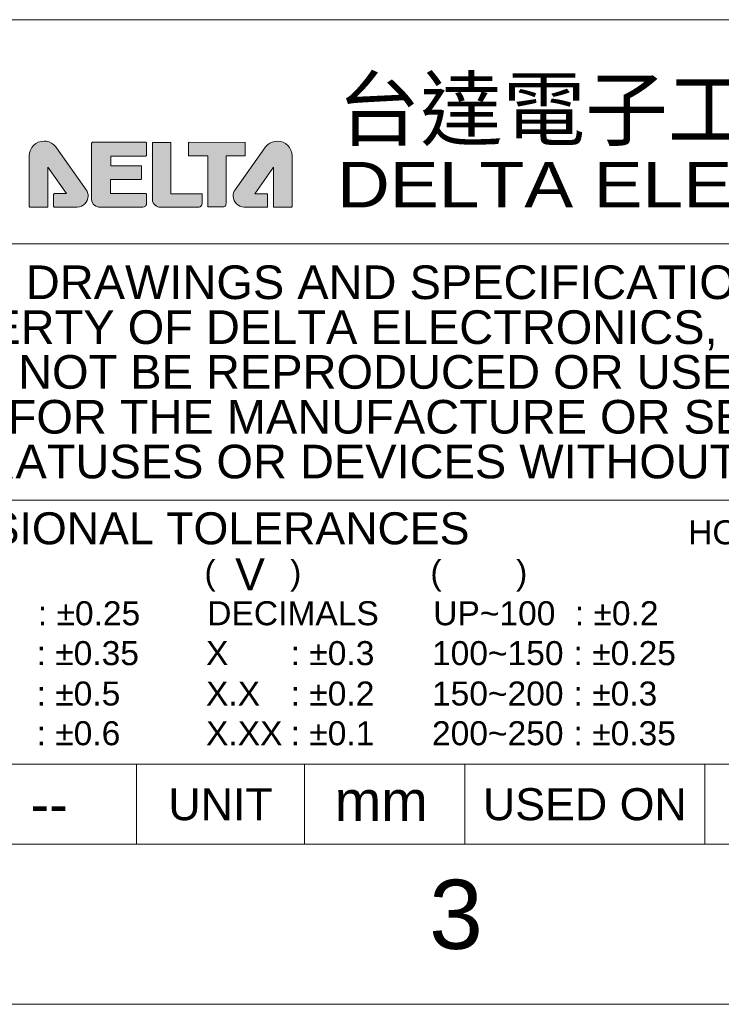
# Model space of a CAD drawing. Header units: millimetres. Extents: x 0 to 2584, y 0 to 2729.
# Tile 21 of 33: x 2224 to 2308, y 0 to 119. Entities that reach past the tile are written whole.
import ezdxf
from ezdxf.enums import TextEntityAlignment as Align

# ---------------------------------------------------------------- set-up
doc = ezdxf.new("R2010")
doc.units = ezdxf.units.MM
doc.header["$LTSCALE"] = 6
doc.layers.get('0').update_dxf_attribs({"linetype": 'CONTINUOUS'})
for name, color, linetype in [('2', 2, 'CONTINUOUS'), ('3', 3, 'CONTINUOUS'), ('DIM', 2, 'CONTINUOUS'), ('PAPER', 7, 'CONTINUOUS')]:
    doc.layers.add(name, color=color, linetype=linetype)
doc.styles.add('ARIAL', font='arial.ttf')
doc.styles.add('微軟正黑體', font='txt')

# ---------------------------------------------------------------- blocks, each defined once
blk = doc.blocks.new('s')
at = {"lineweight": 0}
h = blk.add_hatch(color=256, dxfattribs=at)
h.dxf.hatch_style = 1
edge = h.paths.add_edge_path()
edge.add_spline(control_points=[(2150.22, 96.23), (2150.22, 96.23), (2150.22, 100.96), (2150.22, 100.96)], knot_values=[14, 14, 14, 14, 15, 15, 15, 15], degree=3, periodic=0)
edge.add_spline(control_points=[(2150.22, 100.96), (2150.22, 100.96), (2152.44, 97.76), (2152.44, 97.76)], knot_values=[15, 15, 15, 15, 16, 16, 16, 16], degree=3, periodic=0)
edge.add_spline(control_points=[(2152.44, 97.76), (2152.44, 97.76), (2151, 97.76), (2151, 97.76)], knot_values=[16, 16, 16, 16, 17, 17, 17, 17], degree=3, periodic=0)
edge.add_spline(control_points=[(2151, 97.76), (2150.97, 97.76), (2150.95, 97.75), (2150.93, 97.73)], knot_values=[17, 17, 17, 17, 18, 18, 18, 18], degree=3, periodic=0)
edge.add_spline(control_points=[(2150.93, 97.73), (2150.91, 97.71), (2150.9, 97.69), (2150.9, 97.66)], knot_values=[18, 18, 18, 18, 19, 19, 19, 19], degree=3, periodic=0)
edge.add_spline(control_points=[(2150.9, 97.66), (2150.9, 97.66), (2150.9, 96.23), (2150.9, 96.23)], knot_values=[19, 19, 19, 19, 20, 20, 20, 20], degree=3, periodic=0)
edge.add_spline(control_points=[(2150.9, 96.23), (2150.9, 96.2), (2150.91, 96.18), (2150.93, 96.16)], knot_values=[20, 20, 20, 20, 21, 21, 21, 21], degree=3, periodic=0)
edge.add_spline(control_points=[(2150.93, 96.16), (2150.95, 96.14), (2150.97, 96.13), (2151, 96.13)], knot_values=[21, 21, 21, 21, 22, 22, 22, 22], degree=3, periodic=0)
edge.add_spline(control_points=[(2151, 96.13), (2151, 96.13), (2153.74, 96.13), (2153.74, 96.13)], knot_values=[22, 22, 22, 22, 23, 23, 23, 23], degree=3, periodic=0)
edge.add_spline(control_points=[(2153.74, 96.13), (2153.77, 96.13), (2153.79, 96.14), (2153.81, 96.14)], knot_values=[23, 23, 23, 23, 23.03125, 23.03125, 23.03125, 23.03125], degree=3, periodic=0)
edge.add_spline(control_points=[(2153.81, 96.14), (2153.86, 96.14), (2153.9, 96.14), (2153.94, 96.15)], knot_values=[23.03125, 23.03125, 23.03125, 23.03125, 23.09375, 23.09375, 23.09375, 23.09375], degree=3, periodic=0)
edge.add_spline(control_points=[(2153.94, 96.15), (2154.01, 96.16), (2154.07, 96.17), (2154.14, 96.19)], knot_values=[23.09375, 23.09375, 23.09375, 23.09375, 23.1875, 23.1875, 23.1875, 23.1875], degree=3, periodic=0)
edge.add_spline(control_points=[(2154.14, 96.19), (2154.22, 96.22), (2154.3, 96.25), (2154.37, 96.29)], knot_values=[23.1875, 23.1875, 23.1875, 23.1875, 23.3125, 23.3125, 23.3125, 23.3125], degree=3, periodic=0)
edge.add_spline(control_points=[(2154.37, 96.29), (2154.45, 96.34), (2154.52, 96.38), (2154.58, 96.44)], knot_values=[23.3125, 23.3125, 23.3125, 23.3125, 23.4375, 23.4375, 23.4375, 23.4375], degree=3, periodic=0)
edge.add_spline(control_points=[(2154.58, 96.44), (2154.62, 96.46), (2154.65, 96.49), (2154.68, 96.52)], knot_values=[23.4375, 23.4375, 23.4375, 23.4375, 23.5, 23.5, 23.5, 23.5], degree=3, periodic=0)
edge.add_spline(control_points=[(2154.68, 96.52), (2154.71, 96.55), (2154.74, 96.58), (2154.76, 96.62)], knot_values=[23.5, 23.5, 23.5, 23.5, 23.5625, 23.5625, 23.5625, 23.5625], degree=3, periodic=0)
edge.add_spline(control_points=[(2154.76, 96.62), (2154.82, 96.68), (2154.86, 96.75), (2154.9, 96.83)], knot_values=[23.5625, 23.5625, 23.5625, 23.5625, 23.6875, 23.6875, 23.6875, 23.6875], degree=3, periodic=0)
edge.add_spline(control_points=[(2154.9, 96.83), (2154.95, 96.9), (2154.98, 96.98), (2155, 97.06)], knot_values=[23.6875, 23.6875, 23.6875, 23.6875, 23.8125, 23.8125, 23.8125, 23.8125], degree=3, periodic=0)
edge.add_spline(control_points=[(2155, 97.06), (2155.02, 97.13), (2155.04, 97.19), (2155.05, 97.26)], knot_values=[23.8125, 23.8125, 23.8125, 23.8125, 23.90625, 23.90625, 23.90625, 23.90625], degree=3, periodic=0)
edge.add_spline(control_points=[(2155.05, 97.26), (2155.06, 97.3), (2155.06, 97.34), (2155.06, 97.39)], knot_values=[23.90625, 23.90625, 23.90625, 23.90625, 23.96875, 23.96875, 23.96875, 23.96875], degree=3, periodic=0)
edge.add_spline(control_points=[(2155.06, 97.39), (2155.06, 97.41), (2155.06, 97.43), (2155.06, 97.46)], knot_values=[23.96875, 23.96875, 23.96875, 23.96875, 24, 24, 24, 24], degree=3, periodic=0)
edge.add_spline(control_points=[(2155.06, 97.46), (2155.06, 97.49), (2155.06, 97.53), (2155.06, 97.56)], knot_values=[24, 24, 24, 24, 24.125, 24.125, 24.125, 24.125], degree=3, periodic=0)
edge.add_spline(control_points=[(2155.06, 97.56), (2155.05, 97.63), (2155.04, 97.7), (2155.03, 97.76)], knot_values=[24.125, 24.125, 24.125, 24.125, 24.375, 24.375, 24.375, 24.375], degree=3, periodic=0)
edge.add_spline(control_points=[(2155.03, 97.76), (2155.01, 97.83), (2154.99, 97.89), (2154.97, 97.96)], knot_values=[24.375, 24.375, 24.375, 24.375, 24.625, 24.625, 24.625, 24.625], degree=3, periodic=0)
edge.add_spline(control_points=[(2154.97, 97.96), (2154.94, 98.02), (2154.91, 98.08), (2154.88, 98.13)], knot_values=[24.625, 24.625, 24.625, 24.625, 24.875, 24.875, 24.875, 24.875], degree=3, periodic=0)
edge.add_spline(control_points=[(2154.88, 98.13), (2154.86, 98.16), (2154.84, 98.19), (2154.82, 98.22)], knot_values=[24.875, 24.875, 24.875, 24.875, 25, 25, 25, 25], degree=3, periodic=0)
edge.add_line((2154.82, 98.22), (2151.26, 103.27))
edge.add_spline(control_points=[(2151.25, 103.27), (2151.25, 103.27), (2151.25, 103.27), (2151.25, 103.27)], knot_values=[1, 1, 1, 1, 2, 2, 2, 2], degree=3, periodic=0)
edge.add_spline(control_points=[(2151.25, 103.27), (2151.14, 103.43), (2151, 103.59), (2150.88, 103.68)], knot_values=[2, 2, 2, 2, 3, 3, 3, 3], degree=3, periodic=0)
edge.add_spline(control_points=[(2150.88, 103.68), (2150.84, 103.71), (2150.8, 103.75), (2150.76, 103.77)], knot_values=[3, 3, 3, 3, 3.125, 3.125, 3.125, 3.125], degree=3, periodic=0)
edge.add_spline(control_points=[(2150.76, 103.77), (2150.68, 103.83), (2150.59, 103.88), (2150.5, 103.93)], knot_values=[3.125, 3.125, 3.125, 3.125, 3.375, 3.375, 3.375, 3.375], degree=3, periodic=0)
edge.add_spline(control_points=[(2150.5, 103.93), (2150.4, 103.97), (2150.31, 104.01), (2150.21, 104.03)], knot_values=[3.375, 3.375, 3.375, 3.375, 3.625, 3.625, 3.625, 3.625], degree=3, periodic=0)
edge.add_spline(control_points=[(2150.21, 104.03), (2150.11, 104.06), (2150, 104.08), (2149.9, 104.09)], knot_values=[3.625, 3.625, 3.625, 3.625, 3.875, 3.875, 3.875, 3.875], degree=3, periodic=0)
edge.add_spline(control_points=[(2149.9, 104.09), (2149.84, 104.1), (2149.79, 104.1), (2149.74, 104.1)], knot_values=[3.875, 3.875, 3.875, 3.875, 4, 4, 4, 4], degree=3, periodic=0)
edge.add_spline(control_points=[(2149.74, 104.1), (2149.71, 104.1), (2149.68, 104.1), (2149.65, 104.1)], knot_values=[4, 4, 4, 4, 4.03125, 4.03125, 4.03125, 4.03125], degree=3, periodic=0)
edge.add_spline(control_points=[(2149.65, 104.1), (2149.58, 104.09), (2149.52, 104.09), (2149.47, 104.08)], knot_values=[4.03125, 4.03125, 4.03125, 4.03125, 4.09375, 4.09375, 4.09375, 4.09375], degree=3, periodic=0)
edge.add_spline(control_points=[(2149.47, 104.08), (2149.38, 104.06), (2149.29, 104.04), (2149.21, 104.02)], knot_values=[4.09375, 4.09375, 4.09375, 4.09375, 4.1875, 4.1875, 4.1875, 4.1875], degree=3, periodic=0)
edge.add_spline(control_points=[(2149.21, 104.02), (2149.1, 103.98), (2148.99, 103.94), (2148.89, 103.88)], knot_values=[4.1875, 4.1875, 4.1875, 4.1875, 4.3125, 4.3125, 4.3125, 4.3125], degree=3, periodic=0)
edge.add_spline(control_points=[(2148.89, 103.88), (2148.79, 103.83), (2148.69, 103.76), (2148.61, 103.69)], knot_values=[4.3125, 4.3125, 4.3125, 4.3125, 4.4375, 4.4375, 4.4375, 4.4375], degree=3, periodic=0)
edge.add_spline(control_points=[(2148.61, 103.69), (2148.56, 103.66), (2148.52, 103.62), (2148.48, 103.58)], knot_values=[4.4375, 4.4375, 4.4375, 4.4375, 4.5, 4.5, 4.5, 4.5], degree=3, periodic=0)
edge.add_spline(control_points=[(2148.48, 103.58), (2148.44, 103.54), (2148.4, 103.49), (2148.36, 103.45)], knot_values=[4.5, 4.5, 4.5, 4.5, 4.5625, 4.5625, 4.5625, 4.5625], degree=3, periodic=0)
edge.add_spline(control_points=[(2148.36, 103.45), (2148.29, 103.36), (2148.23, 103.27), (2148.17, 103.17)], knot_values=[4.5625, 4.5625, 4.5625, 4.5625, 4.6875, 4.6875, 4.6875, 4.6875], degree=3, periodic=0)
edge.add_spline(control_points=[(2148.17, 103.17), (2148.12, 103.07), (2148.07, 102.96), (2148.04, 102.85)], knot_values=[4.6875, 4.6875, 4.6875, 4.6875, 4.8125, 4.8125, 4.8125, 4.8125], degree=3, periodic=0)
edge.add_spline(control_points=[(2148.04, 102.85), (2148.01, 102.77), (2147.99, 102.68), (2147.98, 102.59)], knot_values=[4.8125, 4.8125, 4.8125, 4.8125, 4.90625, 4.90625, 4.90625, 4.90625], degree=3, periodic=0)
edge.add_spline(control_points=[(2147.98, 102.59), (2147.97, 102.53), (2147.96, 102.47), (2147.96, 102.41)], knot_values=[4.90625, 4.90625, 4.90625, 4.90625, 4.96875, 4.96875, 4.96875, 4.96875], degree=3, periodic=0)
edge.add_spline(control_points=[(2147.96, 102.41), (2147.96, 102.38), (2147.96, 102.35), (2147.96, 102.32)], knot_values=[4.96875, 4.96875, 4.96875, 4.96875, 5, 5, 5, 5], degree=3, periodic=0)
edge.add_spline(control_points=[(2147.96, 102.32), (2147.96, 102.32), (2147.96, 102.32), (2147.96, 102.32)], knot_values=[5, 5, 5, 5, 5.499931, 5.499931, 5.499931, 5.499931], degree=3, periodic=0)
edge.add_spline(control_points=[(2147.96, 102.32), (2147.96, 102.32), (2147.96, 102.32), (2147.96, 102.32)], knot_values=[5.499931, 5.499931, 5.499931, 5.499931, 5.999712, 5.999712, 5.999712, 5.999712], degree=3, periodic=0)
edge.add_line((2147.96, 102.32), (2147.96, 102.32))
edge.add_line((2147.96, 102.32), (2147.96, 96.23))
edge.add_spline(control_points=[(2147.96, 96.23), (2147.96, 96.2), (2147.97, 96.18), (2147.99, 96.16)], knot_values=[9, 9, 9, 9, 10, 10, 10, 10], degree=3, periodic=0)
edge.add_spline(control_points=[(2147.99, 96.16), (2148, 96.15), (2148.03, 96.13), (2148.05, 96.13)], knot_values=[10, 10, 10, 10, 11, 11, 11, 11], degree=3, periodic=0)
edge.add_spline(control_points=[(2148.05, 96.13), (2148.05, 96.13), (2150.12, 96.13), (2150.12, 96.13)], knot_values=[11, 11, 11, 11, 12, 12, 12, 12], degree=3, periodic=0)
edge.add_spline(control_points=[(2150.12, 96.13), (2150.15, 96.13), (2150.17, 96.15), (2150.19, 96.16)], knot_values=[12, 12, 12, 12, 13, 13, 13, 13], degree=3, periodic=0)
edge.add_spline(control_points=[(2150.19, 96.16), (2150.21, 96.18), (2150.22, 96.2), (2150.22, 96.23)], knot_values=[13, 13, 13, 13, 14, 14, 14, 14], degree=3, periodic=0)
h = blk.add_hatch(color=256, dxfattribs=at)
h.dxf.hatch_style = 1
edge = h.paths.add_edge_path()
edge.add_spline(control_points=[(2157.78, 102.29), (2157.78, 102.29), (2162, 102.29), (2162, 102.29)], knot_values=[12, 12, 12, 12, 13, 13, 13, 13], degree=3, periodic=0)
edge.add_spline(control_points=[(2162, 102.29), (2162.02, 102.29), (2162.04, 102.3), (2162.06, 102.32)], knot_values=[13, 13, 13, 13, 14, 14, 14, 14], degree=3, periodic=0)
edge.add_spline(control_points=[(2162.06, 102.32), (2162.08, 102.34), (2162.09, 102.36), (2162.09, 102.39)], knot_values=[14, 14, 14, 14, 15, 15, 15, 15], degree=3, periodic=0)
edge.add_spline(control_points=[(2162.09, 102.39), (2162.09, 102.39), (2162.09, 103.85), (2162.09, 103.85)], knot_values=[15, 15, 15, 15, 16, 16, 16, 16], degree=3, periodic=0)
edge.add_spline(control_points=[(2162.09, 103.85), (2162.09, 103.88), (2162.08, 103.9), (2162.06, 103.92)], knot_values=[16, 16, 16, 16, 17, 17, 17, 17], degree=3, periodic=0)
edge.add_spline(control_points=[(2162.06, 103.92), (2162.04, 103.94), (2162.02, 103.95), (2162, 103.95)], knot_values=[17, 17, 17, 17, 18, 18, 18, 18], degree=3, periodic=0)
edge.add_spline(control_points=[(2162, 103.95), (2162, 103.95), (2155.57, 103.95), (2155.57, 103.95)], knot_values=[18, 18, 18, 18, 19, 19, 19, 19], degree=3, periodic=0)
edge.add_spline(control_points=[(2155.57, 103.95), (2155.55, 103.95), (2155.52, 103.94), (2155.51, 103.92)], knot_values=[19, 19, 19, 19, 20, 20, 20, 20], degree=3, periodic=0)
edge.add_spline(control_points=[(2155.51, 103.92), (2155.49, 103.9), (2155.48, 103.88), (2155.48, 103.85)], knot_values=[20, 20, 20, 20, 21, 21, 21, 21], degree=3, periodic=0)
edge.add_spline(control_points=[(2155.48, 103.85), (2155.48, 103.85), (2155.48, 97.04), (2155.48, 97.04)], knot_values=[21, 21, 21, 21, 22, 22, 22, 22], degree=3, periodic=0)
edge.add_spline(control_points=[(2155.48, 97.04), (2155.48, 96.76), (2155.62, 96.53), (2155.82, 96.37)], knot_values=[22, 22, 22, 22, 23, 23, 23, 23], degree=3, periodic=0)
edge.add_spline(control_points=[(2155.82, 96.37), (2156.01, 96.21), (2156.26, 96.13), (2156.46, 96.13)], knot_values=[23, 23, 23, 23, 24, 24, 24, 24], degree=3, periodic=0)
edge.add_spline(control_points=[(2156.46, 96.13), (2156.46, 96.13), (2161.67, 96.13), (2161.67, 96.13)], knot_values=[24, 24, 24, 24, 25, 25, 25, 25], degree=3, periodic=0)
edge.add_spline(control_points=[(2161.67, 96.13), (2161.78, 96.13), (2161.88, 96.19), (2161.96, 96.26)], knot_values=[25, 25, 25, 25, 26, 26, 26, 26], degree=3, periodic=0)
edge.add_spline(control_points=[(2161.96, 96.26), (2162, 96.3), (2162.03, 96.34), (2162.05, 96.38)], knot_values=[26, 26, 26, 26, 27, 27, 27, 27], degree=3, periodic=0)
edge.add_spline(control_points=[(2162.05, 96.38), (2162.06, 96.4), (2162.07, 96.41), (2162.08, 96.43)], knot_values=[27, 27, 27, 27, 28, 28, 28, 28], degree=3, periodic=0)
edge.add_spline(control_points=[(2162.08, 96.43), (2162.08, 96.45), (2162.09, 96.45), (2162.09, 96.49)], knot_values=[28, 28, 28, 28, 29, 29, 29, 29], degree=3, periodic=0)
edge.add_spline(control_points=[(2162.09, 96.49), (2162.09, 96.49), (2162.09, 97.67), (2162.09, 97.67)], knot_values=[30, 30, 30, 30, 31, 31, 31, 31], degree=3, periodic=0)
edge.add_spline(control_points=[(2162.09, 97.67), (2162.09, 97.7), (2162.08, 97.72), (2162.06, 97.74)], knot_values=[0, 0, 0, 0, 1, 1, 1, 1], degree=3, periodic=0)
edge.add_spline(control_points=[(2162.06, 97.74), (2162.04, 97.76), (2162.02, 97.77), (2162, 97.77)], knot_values=[1, 1, 1, 1, 2, 2, 2, 2], degree=3, periodic=0)
edge.add_spline(control_points=[(2162, 97.77), (2162, 97.77), (2157.77, 97.77), (2157.77, 97.77)], knot_values=[2, 2, 2, 2, 3, 3, 3, 3], degree=3, periodic=0)
edge.add_spline(control_points=[(2157.77, 97.77), (2157.77, 97.77), (2157.77, 99.48), (2157.77, 99.48)], knot_values=[3, 3, 3, 3, 4, 4, 4, 4], degree=3, periodic=0)
edge.add_spline(control_points=[(2157.77, 99.48), (2157.77, 99.48), (2161.41, 99.48), (2161.41, 99.48)], knot_values=[4, 4, 4, 4, 5, 5, 5, 5], degree=3, periodic=0)
edge.add_spline(control_points=[(2161.41, 99.48), (2161.44, 99.48), (2161.46, 99.48), (2161.48, 99.5)], knot_values=[5, 5, 5, 5, 6, 6, 6, 6], degree=3, periodic=0)
edge.add_spline(control_points=[(2161.48, 99.5), (2161.5, 99.52), (2161.51, 99.54), (2161.51, 99.57)], knot_values=[6, 6, 6, 6, 7, 7, 7, 7], degree=3, periodic=0)
edge.add_spline(control_points=[(2161.51, 99.57), (2161.51, 99.57), (2161.51, 101.01), (2161.51, 101.01)], knot_values=[7, 7, 7, 7, 8, 8, 8, 8], degree=3, periodic=0)
edge.add_spline(control_points=[(2161.51, 101.01), (2161.51, 101.03), (2161.5, 101.06), (2161.48, 101.07)], knot_values=[8, 8, 8, 8, 9, 9, 9, 9], degree=3, periodic=0)
edge.add_spline(control_points=[(2161.48, 101.07), (2161.46, 101.09), (2161.44, 101.1), (2161.41, 101.1)], knot_values=[9, 9, 9, 9, 10, 10, 10, 10], degree=3, periodic=0)
edge.add_spline(control_points=[(2161.41, 101.1), (2161.41, 101.1), (2157.78, 101.1), (2157.78, 101.1)], knot_values=[10, 10, 10, 10, 11, 11, 11, 11], degree=3, periodic=0)
edge.add_spline(control_points=[(2157.78, 101.1), (2157.78, 101.1), (2157.78, 102.29), (2157.78, 102.29)], knot_values=[11, 11, 11, 11, 12, 12, 12, 12], degree=3, periodic=0)
h = blk.add_hatch(color=256, dxfattribs=at)
h.dxf.hatch_style = 1
edge = h.paths.add_edge_path()
edge.add_spline(control_points=[(2168.8, 96.55), (2168.8, 96.47), (2168.76, 96.37), (2168.69, 96.28)], knot_values=[17, 17, 17, 17, 18, 18, 18, 18], degree=3, periodic=0)
edge.add_spline(control_points=[(2168.69, 96.28), (2168.62, 96.19), (2168.54, 96.13), (2168.44, 96.13)], knot_values=[16, 16, 16, 16, 17, 17, 17, 17], degree=3, periodic=0)
edge.add_spline(control_points=[(2168.44, 96.13), (2168.44, 96.13), (2168.43, 96.13), (2168.43, 96.13)], knot_values=[14, 14, 14, 14, 14.999968, 14.999968, 14.999968, 14.999968], degree=3, periodic=0)
edge.add_spline(control_points=[(2168.43, 96.13), (2168.43, 96.13), (2163.74, 96.13), (2163.74, 96.13)], knot_values=[13, 13, 13, 13, 14, 14, 14, 14], degree=3, periodic=0)
edge.add_spline(control_points=[(2163.74, 96.13), (2163.56, 96.13), (2163.33, 96.2), (2163.14, 96.35)], knot_values=[12, 12, 12, 12, 13, 13, 13, 13], degree=3, periodic=0)
edge.add_spline(control_points=[(2163.14, 96.35), (2162.95, 96.49), (2162.8, 96.73), (2162.8, 97.07)], knot_values=[11, 11, 11, 11, 12, 12, 12, 12], degree=3, periodic=0)
edge.add_line((2162.8, 97.07), (2162.8, 103.85))
edge.add_spline(control_points=[(2162.8, 103.85), (2162.8, 103.9), (2162.84, 103.94), (2162.89, 103.94)], knot_values=[7, 7, 7, 7, 8, 8, 8, 8], degree=3, periodic=0)
edge.add_spline(control_points=[(2162.89, 103.94), (2162.89, 103.94), (2164.93, 103.94), (2164.93, 103.94)], knot_values=[6, 6, 6, 6, 7, 7, 7, 7], degree=3, periodic=0)
edge.add_spline(control_points=[(2164.93, 103.94), (2164.95, 103.94), (2164.97, 103.93), (2164.99, 103.91)], knot_values=[5, 5, 5, 5, 6, 6, 6, 6], degree=3, periodic=0)
edge.add_spline(control_points=[(2164.99, 103.91), (2165.01, 103.89), (2165.02, 103.87), (2165.02, 103.84)], knot_values=[4, 4, 4, 4, 5, 5, 5, 5], degree=3, periodic=0)
edge.add_spline(control_points=[(2165.02, 103.84), (2165.02, 103.84), (2165.02, 97.75), (2165.02, 97.75)], knot_values=[3, 3, 3, 3, 4, 4, 4, 4], degree=3, periodic=0)
edge.add_spline(control_points=[(2165.02, 97.75), (2165.02, 97.75), (2168.71, 97.75), (2168.71, 97.75)], knot_values=[2, 2, 2, 2, 3, 3, 3, 3], degree=3, periodic=0)
edge.add_spline(control_points=[(2168.71, 97.75), (2168.73, 97.75), (2168.76, 97.74), (2168.78, 97.72)], knot_values=[1, 1, 1, 1, 2, 2, 2, 2], degree=3, periodic=0)
edge.add_spline(control_points=[(2168.78, 97.72), (2168.79, 97.71), (2168.8, 97.68), (2168.8, 97.66)], knot_values=[0, 0, 0, 0, 1, 1, 1, 1], degree=3, periodic=0)
edge.add_spline(control_points=[(2168.8, 97.66), (2168.8, 97.36), (2168.8, 96.69), (2168.8, 96.55)], knot_values=[20, 20, 20, 20, 21, 21, 21, 21], degree=3, periodic=0)
edge.add_spline(control_points=[(2168.8, 96.55), (2168.8, 96.55), (2168.8, 96.55), (2168.8, 96.55)], knot_values=[18.999928, 18.999928, 18.999928, 18.999928, 19, 19, 19, 19], degree=3, periodic=0)
h = blk.add_hatch(color=256, dxfattribs=at)
h.dxf.hatch_style = 1
edge = h.paths.add_edge_path()
edge.add_spline(control_points=[(2171.69, 96.58), (2171.69, 96.58), (2171.69, 102.27), (2171.69, 102.27)], knot_values=[17, 17, 17, 17, 18, 18, 18, 18], degree=3, periodic=0)
edge.add_spline(control_points=[(2171.69, 102.27), (2171.69, 102.27), (2171.69, 102.31), (2171.69, 102.31)], knot_values=[18, 18, 18, 18, 19, 19, 19, 19], degree=3, periodic=0)
edge.add_spline(control_points=[(2171.69, 102.31), (2171.69, 102.31), (2173.92, 102.32), (2173.92, 102.32)], knot_values=[19, 19, 19, 19, 20, 20, 20, 20], degree=3, periodic=0)
edge.add_spline(control_points=[(2173.92, 102.32), (2173.95, 102.32), (2173.97, 102.33), (2173.99, 102.34)], knot_values=[20, 20, 20, 20, 21, 21, 21, 21], degree=3, periodic=0)
edge.add_spline(control_points=[(2173.99, 102.34), (2174, 102.36), (2174.01, 102.38), (2174.01, 102.41)], knot_values=[0, 0, 0, 0, 1, 1, 1, 1], degree=3, periodic=0)
edge.add_spline(control_points=[(2174.01, 102.41), (2174.01, 102.41), (2174.01, 103.84), (2174.01, 103.84)], knot_values=[1, 1, 1, 1, 2, 2, 2, 2], degree=3, periodic=0)
edge.add_spline(control_points=[(2174.01, 103.84), (2174.01, 103.9), (2173.97, 103.94), (2173.92, 103.94)], knot_values=[2, 2, 2, 2, 3, 3, 3, 3], degree=3, periodic=0)
edge.add_spline(control_points=[(2173.92, 103.94), (2173.92, 103.94), (2167.24, 103.95), (2167.24, 103.95)], knot_values=[3, 3, 3, 3, 4, 4, 4, 4], degree=3, periodic=0)
edge.add_spline(control_points=[(2167.24, 103.95), (2167.21, 103.95), (2167.19, 103.94), (2167.17, 103.92)], knot_values=[4, 4, 4, 4, 5, 5, 5, 5], degree=3, periodic=0)
edge.add_spline(control_points=[(2167.17, 103.92), (2167.15, 103.9), (2167.14, 103.88), (2167.14, 103.85)], knot_values=[5, 5, 5, 5, 6, 6, 6, 6], degree=3, periodic=0)
edge.add_spline(control_points=[(2167.14, 103.85), (2167.14, 103.85), (2167.14, 102.4), (2167.14, 102.4)], knot_values=[6, 6, 6, 6, 7, 7, 7, 7], degree=3, periodic=0)
edge.add_spline(control_points=[(2167.14, 102.4), (2167.14, 102.38), (2167.15, 102.35), (2167.17, 102.33)], knot_values=[7, 7, 7, 7, 8, 8, 8, 8], degree=3, periodic=0)
edge.add_spline(control_points=[(2167.17, 102.33), (2167.19, 102.32), (2167.21, 102.31), (2167.24, 102.31)], knot_values=[8, 8, 8, 8, 9, 9, 9, 9], degree=3, periodic=0)
edge.add_spline(control_points=[(2167.24, 102.31), (2167.24, 102.31), (2169.49, 102.31), (2169.49, 102.31)], knot_values=[9, 9, 9, 9, 10, 10, 10, 10], degree=3, periodic=0)
edge.add_spline(control_points=[(2169.49, 102.31), (2169.49, 102.31), (2169.49, 96.24), (2169.49, 96.24)], knot_values=[10, 10, 10, 10, 11, 11, 11, 11], degree=3, periodic=0)
edge.add_spline(control_points=[(2169.49, 96.24), (2169.49, 96.22), (2169.5, 96.19), (2169.52, 96.18)], knot_values=[11, 11, 11, 11, 12, 12, 12, 12], degree=3, periodic=0)
edge.add_spline(control_points=[(2169.52, 96.18), (2169.54, 96.16), (2169.56, 96.15), (2169.58, 96.15)], knot_values=[12, 12, 12, 12, 13, 13, 13, 13], degree=3, periodic=0)
edge.add_spline(control_points=[(2169.58, 96.15), (2169.58, 96.15), (2171.29, 96.15), (2171.29, 96.15)], knot_values=[13, 13, 13, 13, 14, 14, 14, 14], degree=3, periodic=0)
edge.add_spline(control_points=[(2171.29, 96.15), (2171.38, 96.15), (2171.48, 96.18), (2171.56, 96.25)], knot_values=[15, 15, 15, 15, 16, 16, 16, 16], degree=3, periodic=0)
edge.add_spline(control_points=[(2171.56, 96.25), (2171.63, 96.31), (2171.69, 96.42), (2171.69, 96.58)], knot_values=[16, 16, 16, 16, 17, 17, 17, 17], degree=3, periodic=0)
h = blk.add_hatch(color=256, dxfattribs=at)
h.dxf.hatch_style = 1
edge = h.paths.add_edge_path()
edge.add_spline(control_points=[(2172.78, 98.21), (2172.63, 98), (2172.54, 97.73), (2172.54, 97.45)], knot_values=[4, 4, 4, 4, 5, 5, 5, 5], degree=3, periodic=0)
edge.add_spline(control_points=[(2172.54, 97.45), (2172.54, 96.72), (2173.14, 96.13), (2173.87, 96.13)], knot_values=[5, 5, 5, 5, 6, 6, 6, 6], degree=3, periodic=0)
edge.add_spline(control_points=[(2173.87, 96.13), (2173.87, 96.13), (2176.61, 96.13), (2176.61, 96.13)], knot_values=[6, 6, 6, 6, 7, 7, 7, 7], degree=3, periodic=0)
edge.add_spline(control_points=[(2176.61, 96.13), (2176.64, 96.13), (2176.66, 96.14), (2176.68, 96.16)], knot_values=[7, 7, 7, 7, 8, 8, 8, 8], degree=3, periodic=0)
edge.add_spline(control_points=[(2176.68, 96.16), (2176.69, 96.18), (2176.7, 96.2), (2176.7, 96.22)], knot_values=[8, 8, 8, 8, 9, 9, 9, 9], degree=3, periodic=0)
edge.add_spline(control_points=[(2176.7, 96.22), (2176.7, 96.22), (2176.7, 97.66), (2176.7, 97.66)], knot_values=[9, 9, 9, 9, 10, 10, 10, 10], degree=3, periodic=0)
edge.add_spline(control_points=[(2176.7, 97.66), (2176.7, 97.68), (2176.69, 97.7), (2176.68, 97.72)], knot_values=[10, 10, 10, 10, 11, 11, 11, 11], degree=3, periodic=0)
edge.add_spline(control_points=[(2176.68, 97.72), (2176.66, 97.74), (2176.64, 97.75), (2176.61, 97.75)], knot_values=[11, 11, 11, 11, 12, 12, 12, 12], degree=3, periodic=0)
edge.add_spline(control_points=[(2176.61, 97.75), (2176.61, 97.75), (2175.16, 97.75), (2175.16, 97.75)], knot_values=[12, 12, 12, 12, 13, 13, 13, 13], degree=3, periodic=0)
edge.add_spline(control_points=[(2175.16, 97.75), (2175.16, 97.75), (2177.39, 100.95), (2177.39, 100.95)], knot_values=[13, 13, 13, 13, 14, 14, 14, 14], degree=3, periodic=0)
edge.add_spline(control_points=[(2177.39, 100.95), (2177.39, 100.95), (2177.39, 96.22), (2177.39, 96.22)], knot_values=[14, 14, 14, 14, 15, 15, 15, 15], degree=3, periodic=0)
edge.add_spline(control_points=[(2177.39, 96.22), (2177.39, 96.2), (2177.4, 96.18), (2177.42, 96.16)], knot_values=[15, 15, 15, 15, 16, 16, 16, 16], degree=3, periodic=0)
edge.add_spline(control_points=[(2177.42, 96.16), (2177.43, 96.14), (2177.46, 96.13), (2177.48, 96.13)], knot_values=[16, 16, 16, 16, 17, 17, 17, 17], degree=3, periodic=0)
edge.add_spline(control_points=[(2177.48, 96.13), (2177.48, 96.13), (2179.56, 96.13), (2179.56, 96.13)], knot_values=[17, 17, 17, 17, 18, 18, 18, 18], degree=3, periodic=0)
edge.add_spline(control_points=[(2179.56, 96.13), (2179.58, 96.13), (2179.6, 96.14), (2179.62, 96.16)], knot_values=[18, 18, 18, 18, 19, 19, 19, 19], degree=3, periodic=0)
edge.add_spline(control_points=[(2179.62, 96.16), (2179.64, 96.18), (2179.65, 96.2), (2179.65, 96.22)], knot_values=[19, 19, 19, 19, 20, 20, 20, 20], degree=3, periodic=0)
edge.add_line((2179.65, 96.22), (2179.65, 102.31))
edge.add_spline(control_points=[(2179.65, 102.31), (2179.65, 103.3), (2178.85, 104.09), (2177.87, 104.09)], knot_values=[21, 21, 21, 21, 22, 22, 22, 22], degree=3, periodic=0)
edge.add_spline(control_points=[(2177.87, 104.09), (2177.44, 104.09), (2177.04, 103.94), (2176.73, 103.68)], knot_values=[0, 0, 0, 0, 1, 1, 1, 1], degree=3, periodic=0)
edge.add_spline(control_points=[(2176.73, 103.68), (2176.61, 103.58), (2176.47, 103.43), (2176.36, 103.27)], knot_values=[1, 1, 1, 1, 2, 2, 2, 2], degree=3, periodic=0)
edge.add_line((2176.36, 103.27), (2172.78, 98.21))
for p, q in [((2162.8, 103.85), (2162.8, 97.07)), ((2151.25, 103.27), (2154.82, 98.22)), ((2176.36, 103.27), (2172.78, 98.21)), ((2179.65, 102.31), (2179.65, 96.22))]:
    blk.add_line(p, q, dxfattribs=at)
at = {"lineweight": 0, "flags": 128}
blk.add_lwpolyline([(2147.96, 102.32), (2147.96, 96.23)], dxfattribs=at)
at = {"lineweight": 0}
for points, knots in [([(2150.88, 103.68), (2150.57, 103.94), (2150.17, 104.1), (2149.74, 104.1), (2148.75, 104.1), (2147.96, 103.3), (2147.96, 102.32)], [3, 3, 3, 3, 4, 4, 4, 5, 5, 5, 5]), ([(2153.74, 96.13), (2154.47, 96.13), (2155.06, 96.73), (2155.06, 97.46), (2155.06, 97.74), (2154.98, 98), (2154.82, 98.22)], [23, 23, 23, 23, 24, 24, 24, 25, 25, 25, 25]), ([(2172.78, 98.21), (2172.63, 98), (2172.54, 97.73), (2172.54, 97.45), (2172.54, 96.72), (2173.14, 96.13), (2173.87, 96.13)], [4, 4, 4, 4, 5, 5, 5, 6, 6, 6, 6])]:
    blk.add_open_spline(points, degree=3, knots=knots, dxfattribs=at)
for points in [[(2151.25, 103.27), (2151.14, 103.43), (2151, 103.59), (2150.88, 103.68)], [(2155.51, 103.92), (2155.49, 103.9), (2155.48, 103.88), (2155.48, 103.85)], [(2155.48, 103.85), (2155.48, 103.85), (2155.48, 97.04), (2155.48, 97.04)], [(2155.57, 103.95), (2155.55, 103.95), (2155.52, 103.94), (2155.51, 103.92)], [(2162, 103.95), (2162, 103.95), (2155.57, 103.95), (2155.57, 103.95)], [(2162.06, 103.92), (2162.04, 103.94), (2162.02, 103.95), (2162, 103.95)], [(2162.09, 103.85), (2162.09, 103.88), (2162.08, 103.9), (2162.06, 103.92)], [(2162.09, 102.39), (2162.09, 102.39), (2162.09, 103.85), (2162.09, 103.85)], [(2162.89, 103.94), (2162.84, 103.94), (2162.8, 103.9), (2162.8, 103.85)], [(2164.93, 103.94), (2164.93, 103.94), (2162.89, 103.94), (2162.89, 103.94)], [(2164.99, 103.91), (2164.97, 103.93), (2164.95, 103.94), (2164.93, 103.94)], [(2165.02, 103.84), (2165.02, 103.87), (2165.01, 103.89), (2164.99, 103.91)], [(2165.02, 97.75), (2165.02, 97.75), (2165.02, 103.84), (2165.02, 103.84)], [(2167.17, 103.92), (2167.15, 103.9), (2167.14, 103.88), (2167.14, 103.85)], [(2167.14, 103.85), (2167.14, 103.85), (2167.14, 102.4), (2167.14, 102.4)], [(2167.24, 103.95), (2167.21, 103.95), (2167.19, 103.94), (2167.17, 103.92)], [(2173.92, 103.94), (2173.92, 103.94), (2167.24, 103.95), (2167.24, 103.95)], [(2174.01, 103.84), (2174.01, 103.9), (2173.97, 103.94), (2173.92, 103.94)], [(2174.01, 102.41), (2174.01, 102.41), (2174.01, 103.84), (2174.01, 103.84)], [(2176.73, 103.68), (2176.61, 103.58), (2176.47, 103.43), (2176.36, 103.27)], [(2177.87, 104.09), (2177.44, 104.09), (2177.04, 103.94), (2176.73, 103.68)], [(2179.65, 102.31), (2179.65, 103.3), (2178.85, 104.09), (2177.87, 104.09)], [(2147.96, 102.32), (2147.96, 102.32), (2147.96, 102.32), (2147.96, 102.32)], [(2147.96, 102.32), (2147.96, 102.32), (2147.96, 102.32), (2147.96, 102.32)], [(2151.25, 103.27), (2151.25, 103.27), (2151.25, 103.27), (2151.25, 103.27)], [(2157.78, 101.1), (2157.78, 101.1), (2157.78, 102.29), (2157.78, 102.29)], [(2157.78, 102.29), (2157.78, 102.29), (2162, 102.29), (2162, 102.29)], [(2162, 102.29), (2162.02, 102.29), (2162.04, 102.3), (2162.06, 102.32)], [(2162.06, 102.32), (2162.08, 102.34), (2162.09, 102.36), (2162.09, 102.39)], [(2167.14, 102.4), (2167.14, 102.38), (2167.15, 102.35), (2167.17, 102.33)], [(2167.17, 102.33), (2167.19, 102.32), (2167.21, 102.31), (2167.24, 102.31)], [(2167.24, 102.31), (2167.24, 102.31), (2169.49, 102.31), (2169.49, 102.31)], [(2169.49, 102.31), (2169.49, 102.31), (2169.49, 96.24), (2169.49, 96.24)], [(2171.69, 102.31), (2171.69, 102.31), (2173.92, 102.32), (2173.92, 102.32)], [(2171.69, 102.27), (2171.69, 102.27), (2171.69, 102.31), (2171.69, 102.31)], [(2171.69, 96.58), (2171.69, 96.58), (2171.69, 102.27), (2171.69, 102.27)], [(2173.92, 102.32), (2173.95, 102.32), (2173.97, 102.33), (2173.99, 102.34)], [(2173.99, 102.34), (2174, 102.36), (2174.01, 102.38), (2174.01, 102.41)], [(2150.22, 96.23), (2150.22, 96.23), (2150.22, 100.96), (2150.22, 100.96)], [(2150.22, 100.96), (2150.22, 100.96), (2152.44, 97.76), (2152.44, 97.76)], [(2161.41, 101.1), (2161.41, 101.1), (2157.78, 101.1), (2157.78, 101.1)], [(2161.48, 101.07), (2161.46, 101.09), (2161.44, 101.1), (2161.41, 101.1)], [(2161.51, 101.01), (2161.51, 101.03), (2161.5, 101.06), (2161.48, 101.07)], [(2161.51, 99.57), (2161.51, 99.57), (2161.51, 101.01), (2161.51, 101.01)], [(2175.16, 97.75), (2175.16, 97.75), (2177.39, 100.95), (2177.39, 100.95)], [(2177.39, 100.95), (2177.39, 100.95), (2177.39, 96.22), (2177.39, 96.22)], [(2157.77, 97.77), (2157.77, 97.77), (2157.77, 99.48), (2157.77, 99.48)], [(2157.77, 99.48), (2157.77, 99.48), (2161.41, 99.48), (2161.41, 99.48)], [(2161.41, 99.48), (2161.44, 99.48), (2161.46, 99.48), (2161.48, 99.5)], [(2161.48, 99.5), (2161.5, 99.52), (2161.51, 99.54), (2161.51, 99.57)], [(2150.93, 97.73), (2150.91, 97.71), (2150.9, 97.69), (2150.9, 97.66)], [(2150.9, 97.66), (2150.9, 97.66), (2150.9, 96.23), (2150.9, 96.23)], [(2151, 97.76), (2150.97, 97.76), (2150.95, 97.75), (2150.93, 97.73)], [(2152.44, 97.76), (2152.44, 97.76), (2151, 97.76), (2151, 97.76)], [(2162, 97.77), (2162, 97.77), (2157.77, 97.77), (2157.77, 97.77)], [(2162.06, 97.74), (2162.04, 97.76), (2162.02, 97.77), (2162, 97.77)], [(2162.09, 97.67), (2162.09, 97.7), (2162.08, 97.72), (2162.06, 97.74)], [(2162.09, 96.49), (2162.09, 96.49), (2162.09, 97.67), (2162.09, 97.67)], [(2168.71, 97.75), (2168.71, 97.75), (2165.02, 97.75), (2165.02, 97.75)], [(2168.78, 97.72), (2168.76, 97.74), (2168.73, 97.75), (2168.71, 97.75)], [(2168.8, 97.66), (2168.8, 97.68), (2168.79, 97.71), (2168.78, 97.72)], [(2168.8, 96.55), (2168.8, 96.69), (2168.8, 97.36), (2168.8, 97.66)], [(2176.61, 97.75), (2176.61, 97.75), (2175.16, 97.75), (2175.16, 97.75)], [(2176.68, 97.72), (2176.66, 97.74), (2176.64, 97.75), (2176.61, 97.75)], [(2176.7, 97.66), (2176.7, 97.68), (2176.69, 97.7), (2176.68, 97.72)], [(2176.7, 96.22), (2176.7, 96.22), (2176.7, 97.66), (2176.7, 97.66)], [(2147.96, 96.23), (2147.96, 96.2), (2147.97, 96.18), (2147.99, 96.16)], [(2150.19, 96.16), (2150.21, 96.18), (2150.22, 96.2), (2150.22, 96.23)], [(2150.9, 96.23), (2150.9, 96.2), (2150.91, 96.18), (2150.93, 96.16)], [(2155.48, 97.04), (2155.48, 96.76), (2155.62, 96.53), (2155.82, 96.37)], [(2155.82, 96.37), (2156.01, 96.21), (2156.26, 96.13), (2156.46, 96.13)], [(2161.67, 96.13), (2161.78, 96.13), (2161.88, 96.19), (2161.96, 96.26)], [(2161.96, 96.26), (2162, 96.3), (2162.03, 96.34), (2162.05, 96.38)], [(2162.05, 96.38), (2162.06, 96.4), (2162.07, 96.41), (2162.08, 96.43)], [(2162.08, 96.43), (2162.08, 96.45), (2162.09, 96.45), (2162.09, 96.49)], [(2162.09, 96.49), (2162.09, 96.49), (2162.09, 96.49), (2162.09, 96.49)], [(2162.8, 97.07), (2162.8, 96.73), (2162.95, 96.49), (2163.14, 96.35)], [(2163.14, 96.35), (2163.33, 96.2), (2163.56, 96.13), (2163.74, 96.13)], [(2168.44, 96.13), (2168.54, 96.13), (2168.62, 96.19), (2168.69, 96.28)], [(2168.69, 96.28), (2168.76, 96.37), (2168.8, 96.47), (2168.8, 96.55)], [(2168.8, 96.55), (2168.8, 96.55), (2168.8, 96.55), (2168.8, 96.55)], [(2168.8, 96.55), (2168.8, 96.55), (2168.8, 96.55), (2168.8, 96.55)], [(2169.49, 96.24), (2169.49, 96.22), (2169.5, 96.19), (2169.52, 96.18)], [(2169.52, 96.18), (2169.54, 96.16), (2169.56, 96.15), (2169.58, 96.15)], [(2171.29, 96.15), (2171.38, 96.15), (2171.48, 96.18), (2171.56, 96.25)], [(2171.56, 96.25), (2171.63, 96.31), (2171.69, 96.42), (2171.69, 96.58)], [(2176.68, 96.16), (2176.69, 96.18), (2176.7, 96.2), (2176.7, 96.22)], [(2177.39, 96.22), (2177.39, 96.2), (2177.4, 96.18), (2177.42, 96.16)], [(2179.62, 96.16), (2179.64, 96.18), (2179.65, 96.2), (2179.65, 96.22)], [(2147.99, 96.16), (2148, 96.15), (2148.03, 96.13), (2148.05, 96.13)], [(2148.05, 96.13), (2148.05, 96.13), (2150.12, 96.13), (2150.12, 96.13)], [(2150.12, 96.13), (2150.15, 96.13), (2150.17, 96.15), (2150.19, 96.16)], [(2150.93, 96.16), (2150.95, 96.14), (2150.97, 96.13), (2151, 96.13)], [(2151, 96.13), (2151, 96.13), (2153.74, 96.13), (2153.74, 96.13)], [(2156.46, 96.13), (2156.46, 96.13), (2161.67, 96.13), (2161.67, 96.13)], [(2163.74, 96.13), (2163.74, 96.13), (2168.43, 96.13), (2168.43, 96.13)], [(2168.43, 96.13), (2168.43, 96.13), (2168.44, 96.13), (2168.44, 96.13)], [(2168.44, 96.13), (2168.44, 96.13), (2168.44, 96.13), (2168.44, 96.13)], [(2169.58, 96.15), (2169.58, 96.15), (2171.29, 96.15), (2171.29, 96.15)], [(2171.29, 96.15), (2171.29, 96.15), (2171.29, 96.15), (2171.29, 96.15)], [(2173.87, 96.13), (2173.87, 96.13), (2176.61, 96.13), (2176.61, 96.13)], [(2176.61, 96.13), (2176.64, 96.13), (2176.66, 96.14), (2176.68, 96.16)], [(2177.42, 96.16), (2177.43, 96.14), (2177.46, 96.13), (2177.48, 96.13)], [(2177.48, 96.13), (2177.48, 96.13), (2179.56, 96.13), (2179.56, 96.13)], [(2179.56, 96.13), (2179.58, 96.13), (2179.6, 96.14), (2179.62, 96.16)]]:
    blk.add_open_spline(points, degree=3, dxfattribs=at)
at = {"layer": '3', "lineweight": 0}
blk.add_line((2121.31, 28.96), (2304.72, 28.96), dxfattribs=at)
at = {"layer": 'PAPER', "color": 3, "lineweight": 0}
for p, q in [((2121.31, 118.73), (2304.72, 118.73)), ((2121.31, 91.7), (2304.72, 91.7)), ((2304.72, 60.81), (2121.31, 60.81)), ((2160.88, 28.96), (2160.88, 19.31)), ((2181.16, 28.96), (2181.16, 19.31)), ((2200.46, 28.96), (2200.46, 19.31)), ((2229.42, 28.96), (2229.42, 19.31)), ((2488.12, 19.31), (1715.88, 19.31))]:
    blk.add_line(p, q, dxfattribs=at)
at = {"layer": 'PAPER', "color": 4, "lineweight": 0}
blk.add_line((1696.57, 0), (2507.43, 0), dxfattribs=at)
at = {"lineweight": 0, "style": 'ARIAL'}
for tag, height, p in [('TITLE', 8.69, (2412.52, 69.28)), ('PJZ-34V150WBHG', 7.72, (2412.52, 37.56))]:
    blk.add_attdef(tag, text='', height=height, dxfattribs=at).set_placement(p, align=Align.CENTER)
for tag, p, height in [('V', (2172.78, 49.93), 3.86), ('00', (2470.42, 29.5), 7.72), ('2_____2', (2363.13, 22.51), 4.83), ('ADP-XX', (2232.63, 21.52), 4.83), ("XX/XX'XX", (2432.39, 21.5), 4.83), ('mm', (2184.78, 22.12), 4.83), ('--', (2148.11, 21.74), 4.83)]:
    blk.add_attdef(tag, p, '', height=height, dxfattribs=at)
at = {"layer": '2', "lineweight": 0, "style": '微軟正黑體'}
blk.add_text('台達電子工業股份有限公司', height=7.2977, dxfattribs=at).set_placement((2185.13, 104.3))
at = {"layer": 'PAPER', "color": 2, "lineweight": 0, "style": 'ARIAL', "width": 1.154139}
blk.add_text('DELTA ELECTRONICS, INC.', height=5.483, dxfattribs=at).set_placement((2185.04, 96.1), (2301.46, 96.1), align=Align.FIT)
at = {"layer": 'PAPER', "color": 2, "lineweight": 0, "style": 'ARIAL'}
for s, p in [('THESE DRAWINGS AND SPECIFICATIONS ARE THE', (2127.1, 87.07)), ('PROPERTY OF DELTA ELECTRONICS, INC. AND', (2127.1, 81.66)), ('SHALL NOT BE REPRODUCED OR USED AS THE', (2127.1, 76.26)), ('BASIS FOR THE MANUFACTURE OR SELL OF', (2127.1, 70.85)), ('APPARATUSES OR DEVICES WITHOUT PERMISSION.', (2127.1, 65.45))]:
    blk.add_text(s, height=4.0543, dxfattribs=at).set_placement(p, align=Align.MIDDLE_LEFT)
for s, height, p in [('DIMENSIONAL TOLERANCES', 3.8612, (2125.81, 55.47)), ('HOLES : %%P0.05   ANGLES : %%P0.5%%D', 2.8959, (2227.4, 55.47)), ('(        )', 2.896, (2169.08, 50.65)), ('(        )', 2.896, (2196.32, 50.65)), (': %%P0.25', 2.896, (2149, 45.71)), (': %%P0.2', 2.896, (2213.73, 45.71)), ('DECIMALS', 2.896, (2169.42, 45.71)), ('UP~100', 2.896, (2196.66, 45.71)), (': %%P0.35', 2.896, (2148.85, 40.9)), (': %%P0.3', 2.896, (2179.48, 40.9)), (': %%P0.25', 2.896, (2213.58, 40.9)), ('X', 2.9, (2169.27, 40.9)), ('100~150', 2.896, (2196.51, 40.9)), (': %%P0.5', 2.896, (2148.85, 36.03)), (': %%P0.2', 2.896, (2179.48, 36.03)), (': %%P0.3', 2.896, (2213.58, 36.03)), ('X.X', 2.896, (2169.27, 36.03)), ('150~200', 2.896, (2196.51, 36.03)), (': %%P0.6', 2.896, (2148.85, 31.24)), ('X.XX', 2.896, (2169.27, 31.24)), (': %%P0.1', 2.896, (2179.48, 31.24)), ('200~250', 2.896, (2196.51, 31.24)), (': %%P0.35', 2.896, (2213.58, 31.24))]:
    blk.add_text(s, height=height, dxfattribs=at).set_placement(p)
for s, p in [('USED ON', (2214.94, 24.13)), ('UNIT', (2171.02, 24.13))]:
    blk.add_text(s, height=3.861, dxfattribs=at).set_placement(p, align=Align.MIDDLE_CENTER)
at = {"layer": 'PAPER', "color": 1, "lineweight": 0, "style": 'ARIAL'}
blk.add_text('3', height=8.34, dxfattribs=at).set_placement((2196.17, 6.68))

msp = doc.modelspace()

# ---------------------------------------------------------------- block references
at = {"layer": 'DIM', "lineweight": 0}
ref = msp.add_blockref('s', (76.83, 0), dxfattribs=at)
ref.add_attrib('--', '--', (2224.93, 21.74), dxfattribs={"layer": '0', "lineweight": 0, "height": 4.827, "style": 'ARIAL'})
ref.add_attrib('mm', 'mm', (2261.61, 22.12), dxfattribs={"layer": '0', "lineweight": 0, "height": 4.827, "style": 'ARIAL'})
ref.add_attrib('V', 'V', (2249.61, 49.93), dxfattribs={"layer": '0', "lineweight": 0, "height": 3.86, "style": 'ARIAL'})

doc.saveas('drawing.dxf')
